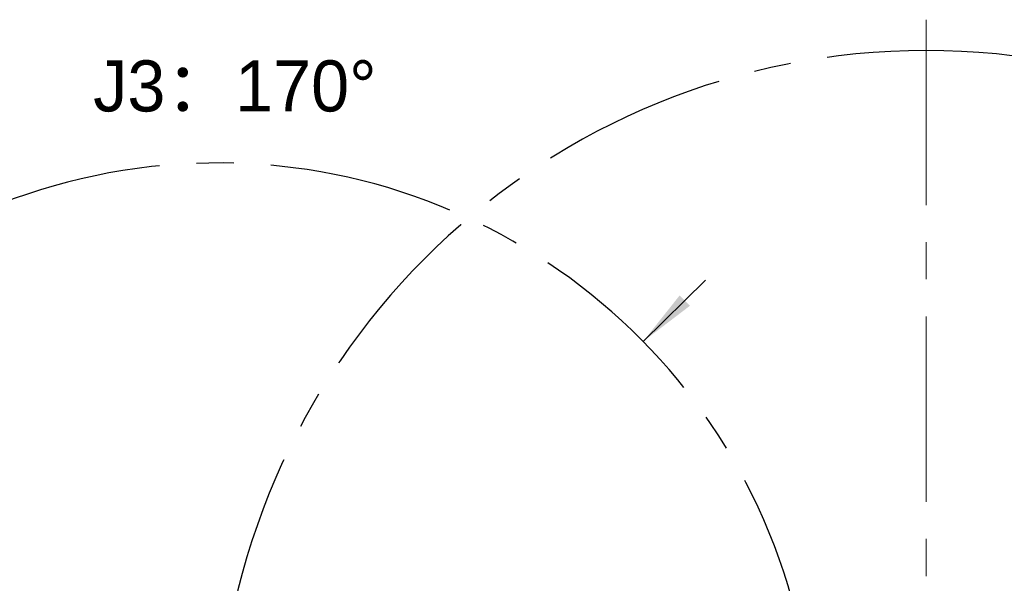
# Model space of a CAD drawing. Header units: millimetres. Extents: x 0 to 420, y 0 to 297.
# Tile 6 of 21: x 76 to 143, y 196 to 235. Entities that reach past the tile are written whole.
import ezdxf

# ---------------------------------------------------------------- set-up
doc = ezdxf.new("R2010")
doc.units = ezdxf.units.MM
doc.linetypes.add('CENTERX2', pattern=[20.32, 12.7, -2.54, 2.54, -2.54])
doc.layers.add('中心线层', color=6, linetype='CENTERX2', lineweight=25)
doc.layers.add('标注层', color=150, linetype='Continuous', lineweight=18)
doc.styles.add('SLDTEXTSTYLE0', font='txt')
doc.styles.add('SLDTEXTSTYLE22', font='txt')
doc.dimstyles.new('SLDDIMSTYLE0', dxfattribs={"dimtxt": 3.5, "dimasz": 4, "dimexe": 0, "dimexo": 0.0625, "dimgap": 0.875, "dimtad": 0, "dimtih": 1, "dimtoh": 1, "dimlfac": 20, "dimrnd": 1e-09, "dimzin": 12, "dimdsep": 46, "dimtxsty": 'SLDTEXTSTYLE22', "dimcen": 0, "dimdle": 8, "dimadec": 0, "dimazin": 3, "dimtfac": 1, "dimtdec": 3, "dimtofl": 0, "dimtmove": 0, "dimatfit": 3, "dimfxl": 0, "dimfrac": 2, "dimtolj": 1, "dimarcsym": 0})

# ---------------------------------------------------------------- blocks, each defined once
blk = doc.blocks.new('*X25')
at = {"layer": '标注层'}
for points in [[(179.766, 208.185), (183.488, 209.734), (182.992, 210.603)], [(95.525, 160.097), (91.804, 158.548), (92.299, 157.68)]]:
    blk.add_hatch(color=256, dxfattribs=at).paths.add_polyline_path(points, flags=0)
for p, q in [((179.766, 208.185), (192.914, 215.691)), ((192.914, 215.691), (207.583, 215.691)), ((95.525, 160.097), (90.315, 157.122))]:
    blk.add_line(p, q, dxfattribs=at)
at = {"layer": '标注层', "char_height": 3.5, "attachment_point": 1, "style": 'SLDTEXTSTYLE22'}
for s, insert, width in [('%%C', (193.914, 219.668), 4.69274), ('1940', (198.638, 220.315), 18.37989)]:
    blk.add_mtext(s, dxfattribs=dict(at, insert=insert, width=width))
blk = doc.blocks.new('*X26')
at = {"layer": '标注层'}
for points in [[(118.269, 212.715), (121.475, 215.159), (120.774, 215.873)], [(60.022, 155.567), (56.817, 153.123), (57.517, 152.409)]]:
    blk.add_hatch(color=256, dxfattribs=at).paths.add_polyline_path(points, flags=0)
for p, q in [((118.269, 212.715), (122.552, 216.917)), ((60.022, 155.567), (45.379, 141.201)), ((45.379, 141.201), (30.711, 141.201))]:
    blk.add_line(p, q, dxfattribs=at)
at = {"layer": '标注层', "char_height": 3.5, "attachment_point": 1, "style": 'SLDTEXTSTYLE22'}
for s, insert, width in [('1632', (35.435, 145.825), 18.26257), ('%%C', (30.711, 145.178), 4.69274)]:
    blk.add_mtext(s, dxfattribs=dict(at, insert=insert, width=width))

msp = doc.modelspace()

# ---------------------------------------------------------------- linework, layer by layer
at = {"layer": '中心线层', "linetype": 'CENTERX2', "lineweight": 18}
msp.add_line((137.64574, 234.75361), (137.64574, 122.0752), dxfattribs=at)
at = {"layer": '中心线层'}
for centre, radius, start, end in [((137.64574, 184.14111), 48.5, 275, 265), ((89.14574, 184.14111), 40.8, 10, 350)]:
    msp.add_arc(centre, radius, start, end, dxfattribs=at)

# ---------------------------------------------------------------- texts
at = {"layer": '标注层', "insert": (80.61866, 231.96742), "char_height": 3.5, "width": 38.3240223, "attachment_point": 1, "style": 'SLDTEXTSTYLE0'}
msp.add_mtext('J3：170%%D', dxfattribs=at)

# ---------------------------------------------------------------- dimensions: what is measured, and where the dimension line sits
at = {"layer": '标注层'}
for p1, p2, picture, middle in [((179.76605, 208.18542), (95.52542, 160.09679), '*X25', (197.94685, 218.56391)), ((60.02214, 155.56742), (118.26934, 212.7148), '*X26', (48.30761, 144.07408))]:
    dim = msp.add_diameter_dim_2p(p1=p1, p2=p2, dimstyle='SLDDIMSTYLE0', override={"dimscale": 1, "dimpost": '%%C<>', "dimsah": 1, "dimtzin": 12}, dxfattribs=at)
    dim.commit()
    dim.dimension.update_dxf_attribs({"geometry": picture, "text_midpoint": middle, "dimtype": 163})

doc.saveas('drawing.dxf')
